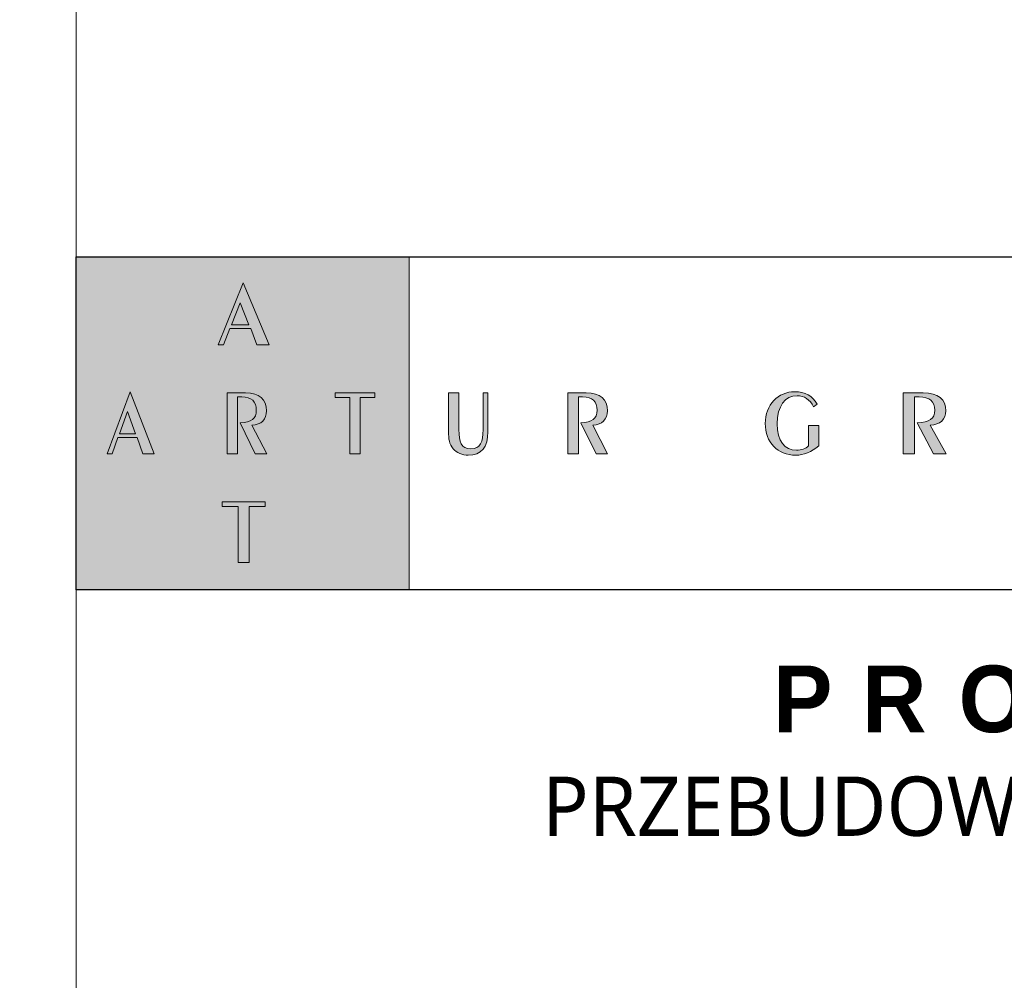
# Model space of a CAD drawing. Header units: millimetres. Extents: x -221 to 149158, y -114258 to 0.
# Tile 163 of 219: x 102991 to 103523, y -55154 to -54635. Entities that reach past the tile are written whole.
import ezdxf

# ---------------------------------------------------------------- set-up
doc = ezdxf.new("R2010")
doc.units = ezdxf.units.MM
doc.layers.get('0').update_dxf_attribs({"lineweight": 0})
doc.layers.add('A-opisram.ART', color=250, linetype='Continuous', lineweight=0)
doc.layers.add('opis..KF', color=250, linetype='Continuous', lineweight=15)
doc.layers.add('A-przekrycieram.ART', color=7, linetype='Continuous', lineweight=0, true_color=0xffffff)
doc.styles.add('ARCH', font='segoeuil.ttf')

# ---------------------------------------------------------------- blocks, each defined once
blk = doc.blocks.new('*U1674')
at = {"layer": 'A-przekrycieram.ART'}
h = blk.add_hatch(color=256, dxfattribs=at)
h.dxf.hatch_style = 1
h.paths.add_polyline_path([(0, 4200), (5940, 4200), (5940, 0), (0, 0)])
h.paths.add_polyline_path([(200, 4100), (5840, 4100), (5840, 100), (200, 100)], flags=16)
at = {"layer": 'A-opisram.ART'}
blk.add_line((4999.44, 100), (4999.44, 4100), dxfattribs=at)
blk = doc.blocks.new('A$C3E4B4AA6')
at = {"layer": 'opis..KF', "lineweight": 0}
h = blk.add_hatch(color=256, dxfattribs=at)
h.dxf.hatch_style = 1
h.paths.add_polyline_path([(0, 100), (100, 100), (100, 0), (0, 0)])
at = {"layer": 'opis..KF', "lineweight": 0, "true_color": 0xfefefe}
h = blk.add_hatch(color=7, dxfattribs=at)
h.dxf.hatch_style = 1
edge = h.paths.add_edge_path()
edge.add_spline(control_points=[(56.71, 25.08), (56.71, 25.08), (56.71, 26.44), (56.71, 26.44), (56.71, 26.44), (56.71, 26.44), (43.82, 26.44), (43.82, 26.44), (43.82, 26.44), (43.82, 26.44), (43.82, 25.08), (43.82, 25.08), (43.82, 25.08), (43.82, 25.08), (48.6, 25.08), (48.6, 25.08), (48.6, 25.08), (48.6, 25.08), (48.6, 8.22), (48.6, 8.22), (48.6, 8.22), (48.6, 8.22), (51.94, 8.22), (51.94, 8.22), (51.94, 8.22), (51.94, 8.22), (51.94, 25.08), (51.94, 25.08), (51.94, 25.08), (51.94, 25.08), (56.71, 25.08), (56.71, 25.08)], knot_values=[0, 0, 0, 0, 0.111111, 0.111111, 0.111111, 0.111211, 0.222222, 0.222222, 0.222222, 0.222322, 0.333333, 0.333333, 0.333333, 0.333433, 0.444444, 0.444444, 0.444444, 0.444544, 0.555556, 0.555556, 0.555556, 0.555656, 0.666667, 0.666667, 0.666667, 0.666767, 0.777778, 0.777778, 0.777778, 0.777878, 1, 1, 1, 1], degree=3, periodic=0)
edge = h.paths.add_edge_path()
edge.add_spline(control_points=[(89.63, 57.74), (89.63, 57.74), (89.63, 59.11), (89.63, 59.11), (89.63, 59.11), (89.63, 59.11), (77.77, 59.11), (77.77, 59.11), (77.77, 59.11), (77.77, 59.11), (77.77, 57.74), (77.77, 57.74), (77.77, 57.74), (77.77, 57.74), (82.16, 57.74), (82.16, 57.74), (82.16, 57.74), (82.16, 57.74), (82.16, 40.88), (82.16, 40.88), (82.16, 40.88), (82.16, 40.88), (85.24, 40.88), (85.24, 40.88), (85.24, 40.88), (85.24, 40.88), (85.24, 57.74), (85.24, 57.74), (85.24, 57.74), (85.24, 57.74), (89.63, 57.74), (89.63, 57.74)], knot_values=[0, 0, 0, 0, 0.111111, 0.111111, 0.111111, 0.111211, 0.222222, 0.222222, 0.222222, 0.222322, 0.333333, 0.333333, 0.333333, 0.333433, 0.444444, 0.444444, 0.444444, 0.444544, 0.555556, 0.555556, 0.555556, 0.555656, 0.666667, 0.666667, 0.666667, 0.666767, 0.777778, 0.777778, 0.777778, 0.777878, 1, 1, 1, 1], degree=3, periodic=0)
edge = h.paths.add_edge_path()
edge.add_spline(control_points=[(57.21, 40.88), (57.21, 40.88), (52.75, 49.43), (52.75, 49.43), (52.75, 49.43), (55.57, 49.58), (57.12, 51.19), (57.12, 53.77), (57.12, 53.77), (57.12, 57.23), (55.01, 59.11), (50.8, 59.11), (50.8, 59.11), (50.8, 59.11), (45.3, 59.11), (45.3, 59.11), (45.3, 59.11), (45.3, 59.11), (45.3, 40.88), (45.3, 40.88), (45.3, 40.88), (45.3, 40.88), (48.42, 40.88), (48.42, 40.88), (48.42, 40.88), (48.42, 40.88), (48.42, 57.94), (48.42, 57.94), (48.42, 57.94), (48.42, 57.94), (49.7, 57.94), (49.7, 57.94), (49.7, 57.94), (52.61, 57.94), (54.05, 56.62), (54.05, 53.92), (54.05, 53.92), (54.05, 51.31), (52.55, 50.36), (49.2, 50.12), (49.2, 50.12), (49.2, 50.12), (53.71, 40.88), (53.71, 40.88), (53.71, 40.88), (53.71, 40.88), (57.21, 40.88), (57.21, 40.88)], knot_values=[0, 0, 0, 0, 0.076923, 0.076923, 0.076923, 0.077023, 0.153846, 0.153846, 0.153846, 0.153946, 0.230769, 0.230769, 0.230769, 0.230869, 0.307692, 0.307692, 0.307692, 0.307792, 0.384615, 0.384615, 0.384615, 0.384715, 0.461538, 0.461538, 0.461538, 0.461638, 0.538462, 0.538462, 0.538462, 0.538562, 0.615385, 0.615385, 0.615385, 0.615485, 0.692308, 0.692308, 0.692308, 0.692408, 0.769231, 0.769231, 0.769231, 0.769331, 0.846154, 0.846154, 0.846154, 0.846254, 1, 1, 1, 1], degree=3, periodic=0)
edge = h.paths.add_edge_path()
edge.add_spline(control_points=[(23.35, 40.88), (23.35, 40.88), (16.17, 59.5), (16.17, 59.5), (16.17, 59.5), (16.17, 59.5), (9.29, 40.88), (9.29, 40.88), (9.29, 40.88), (9.29, 40.88), (10.79, 40.88), (10.79, 40.88), (10.79, 40.88), (10.79, 40.88), (12.5, 45.73), (12.5, 45.73), (12.5, 45.73), (12.5, 45.73), (18.28, 45.73), (18.28, 45.73), (18.28, 45.73), (18.28, 45.73), (20.03, 40.88), (20.03, 40.88), (20.03, 40.88), (20.03, 40.88), (23.35, 40.88), (23.35, 40.88)], knot_values=[0, 0, 0, 0, 0.125, 0.125, 0.125, 0.1251, 0.25, 0.25, 0.25, 0.2501, 0.375, 0.375, 0.375, 0.3751, 0.5, 0.5, 0.5, 0.5001, 0.625, 0.625, 0.625, 0.6251, 0.75, 0.75, 0.75, 0.7501, 1, 1, 1, 1], degree=3, periodic=0)
edge = h.paths.add_edge_path(flags=16)
edge.add_spline(control_points=[(17.81, 46.88), (17.81, 46.88), (12.94, 46.88), (12.94, 46.88), (12.94, 46.88), (12.94, 46.88), (15.39, 53.53), (15.39, 53.53), (15.39, 53.53), (15.39, 53.53), (17.81, 46.88), (17.81, 46.88)], knot_values=[0, 0, 0, 0, 0.25, 0.25, 0.25, 0.2501, 0.5, 0.5, 0.5, 0.5001, 1, 1, 1, 1], degree=3, periodic=0)
edge = h.paths.add_edge_path()
edge.add_spline(control_points=[(57.87, 73.56), (57.87, 73.56), (50.07, 92.18), (50.07, 92.18), (50.07, 92.18), (50.07, 92.18), (42.59, 73.56), (42.59, 73.56), (42.59, 73.56), (42.59, 73.56), (44.23, 73.56), (44.23, 73.56), (44.23, 73.56), (44.23, 73.56), (46.08, 78.41), (46.08, 78.41), (46.08, 78.41), (46.08, 78.41), (52.36, 78.41), (52.36, 78.41), (52.36, 78.41), (52.36, 78.41), (54.26, 73.56), (54.26, 73.56), (54.26, 73.56), (54.26, 73.56), (57.87, 73.56), (57.87, 73.56)], knot_values=[0, 0, 0, 0, 0.125, 0.125, 0.125, 0.1251, 0.25, 0.25, 0.25, 0.2501, 0.375, 0.375, 0.375, 0.3751, 0.5, 0.5, 0.5, 0.5001, 0.625, 0.625, 0.625, 0.6251, 0.75, 0.75, 0.75, 0.7501, 1, 1, 1, 1], degree=3, periodic=0)
edge = h.paths.add_edge_path(flags=16)
edge.add_spline(control_points=[(51.85, 79.56), (51.85, 79.56), (46.57, 79.56), (46.57, 79.56), (46.57, 79.56), (46.57, 79.56), (49.22, 86.21), (49.22, 86.21), (49.22, 86.21), (49.22, 86.21), (51.85, 79.56), (51.85, 79.56)], knot_values=[0, 0, 0, 0, 0.25, 0.25, 0.25, 0.2501, 0.5, 0.5, 0.5, 0.5001, 1, 1, 1, 1], degree=3, periodic=0)
at = {"layer": 'opis..KF', "lineweight": 0}
h = blk.add_hatch(color=256, dxfattribs=at)
h.dxf.hatch_style = 1
edge = h.paths.add_edge_path()
edge.add_spline(control_points=[(222.92, 43.25), (222.92, 43.25), (222.92, 49.39), (222.92, 49.39), (222.92, 49.39), (222.92, 49.39), (219.85, 49.39), (219.85, 49.39), (219.85, 49.39), (219.85, 49.39), (219.85, 43.2), (219.85, 43.2), (219.85, 43.2), (218.99, 42.39), (217.73, 41.91), (216.26, 41.91), (216.26, 41.91), (212.71, 41.91), (210.47, 44.73), (210.47, 49.87), (210.47, 49.87), (210.47, 55.16), (212.8, 58.3), (216.41, 58.3), (216.41, 58.3), (218.58, 58.3), (220.26, 57.18), (221.38, 54.97), (221.38, 54.97), (221.38, 54.97), (222.48, 55.72), (222.48, 55.72), (222.48, 55.72), (221.02, 58.23), (218.8, 59.5), (215.7, 59.5), (215.7, 59.5), (210.78, 59.5), (206.86, 55.5), (206.86, 49.97), (206.86, 49.97), (206.86, 44.27), (210.59, 40.44), (216, 40.44), (216, 40.44), (218.43, 40.44), (220.75, 41.35), (222.92, 43.25)], knot_values=[0, 0, 0, 0, 0.076923, 0.076923, 0.076923, 0.077023, 0.153846, 0.153846, 0.153846, 0.153946, 0.230769, 0.230769, 0.230769, 0.230869, 0.307692, 0.307692, 0.307692, 0.307792, 0.384615, 0.384615, 0.384615, 0.384715, 0.461538, 0.461538, 0.461538, 0.461638, 0.538462, 0.538462, 0.538462, 0.538562, 0.615385, 0.615385, 0.615385, 0.615485, 0.692308, 0.692308, 0.692308, 0.692408, 0.769231, 0.769231, 0.769231, 0.769331, 0.846154, 0.846154, 0.846154, 0.846254, 1, 1, 1, 1], degree=3, periodic=0)
h = blk.add_hatch(color=256, dxfattribs=at)
h.dxf.hatch_style = 1
edge = h.paths.add_edge_path()
edge.add_spline(control_points=[(123.6, 47.49), (123.6, 47.49), (123.6, 59.11), (123.6, 59.11), (123.6, 59.11), (123.6, 59.11), (122.12, 59.11), (122.12, 59.11), (122.12, 59.11), (122.12, 59.11), (122.12, 48.12), (122.12, 48.12), (122.12, 48.12), (122.12, 44.27), (121.38, 42.37), (118.49, 42.37), (118.49, 42.37), (115.6, 42.37), (114.88, 44.29), (114.88, 48.12), (114.88, 48.12), (114.88, 48.12), (114.88, 59.11), (114.88, 59.11), (114.88, 59.11), (114.88, 59.11), (111.76, 59.11), (111.76, 59.11), (111.76, 59.11), (111.76, 59.11), (111.76, 47.49), (111.76, 47.49), (111.76, 47.49), (111.76, 45.32), (111.97, 43.76), (113.18, 42.37), (113.18, 42.37), (114.16, 41.22), (115.87, 40.44), (117.71, 40.44), (117.71, 40.44), (121.65, 40.44), (123.6, 42.78), (123.6, 47.49)], knot_values=[0, 0, 0, 0, 0.083333, 0.083333, 0.083333, 0.083433, 0.166667, 0.166667, 0.166667, 0.166767, 0.25, 0.25, 0.25, 0.2501, 0.333333, 0.333333, 0.333333, 0.333433, 0.416667, 0.416667, 0.416667, 0.416767, 0.5, 0.5, 0.5, 0.5001, 0.583333, 0.583333, 0.583333, 0.583433, 0.666667, 0.666667, 0.666667, 0.666767, 0.75, 0.75, 0.75, 0.7501, 0.833333, 0.833333, 0.833333, 0.833433, 1, 1, 1, 1], degree=3, periodic=0)
h = blk.add_hatch(color=256, dxfattribs=at)
h.dxf.hatch_style = 1
edge = h.paths.add_edge_path()
edge.add_spline(control_points=[(159.55, 40.88), (159.55, 40.88), (155.09, 49.43), (155.09, 49.43), (155.09, 49.43), (157.91, 49.58), (159.46, 51.19), (159.46, 53.77), (159.46, 53.77), (159.46, 57.23), (157.35, 59.11), (153.14, 59.11), (153.14, 59.11), (153.14, 59.11), (147.64, 59.11), (147.64, 59.11), (147.64, 59.11), (147.64, 59.11), (147.64, 40.88), (147.64, 40.88), (147.64, 40.88), (147.64, 40.88), (150.76, 40.88), (150.76, 40.88), (150.76, 40.88), (150.76, 40.88), (150.76, 57.94), (150.76, 57.94), (150.76, 57.94), (150.76, 57.94), (152.04, 57.94), (152.04, 57.94), (152.04, 57.94), (154.95, 57.94), (156.39, 56.62), (156.39, 53.92), (156.39, 53.92), (156.39, 51.31), (154.88, 50.36), (151.54, 50.12), (151.54, 50.12), (151.54, 50.12), (156.05, 40.88), (156.05, 40.88), (156.05, 40.88), (156.05, 40.88), (159.55, 40.88), (159.55, 40.88)], knot_values=[0, 0, 0, 0, 0.076923, 0.076923, 0.076923, 0.077023, 0.153846, 0.153846, 0.153846, 0.153946, 0.230769, 0.230769, 0.230769, 0.230869, 0.307692, 0.307692, 0.307692, 0.307792, 0.384615, 0.384615, 0.384615, 0.384715, 0.461538, 0.461538, 0.461538, 0.461638, 0.538462, 0.538462, 0.538462, 0.538562, 0.615385, 0.615385, 0.615385, 0.615485, 0.692308, 0.692308, 0.692308, 0.692408, 0.769231, 0.769231, 0.769231, 0.769331, 0.846154, 0.846154, 0.846154, 0.846254, 1, 1, 1, 1], degree=3, periodic=0)
h = blk.add_hatch(color=256, dxfattribs=at)
h.dxf.hatch_style = 1
edge = h.paths.add_edge_path()
edge.add_spline(control_points=[(261.21, 40.88), (261.21, 40.88), (256.36, 49.43), (256.36, 49.43), (256.36, 49.43), (259.43, 49.58), (261.11, 51.19), (261.11, 53.77), (261.11, 53.77), (261.11, 57.23), (258.82, 59.11), (254.24, 59.11), (254.24, 59.11), (254.24, 59.11), (248.27, 59.11), (248.27, 59.11), (248.27, 59.11), (248.27, 59.11), (248.27, 40.88), (248.27, 40.88), (248.27, 40.88), (248.27, 40.88), (251.66, 40.88), (251.66, 40.88), (251.66, 40.88), (251.66, 40.88), (251.66, 57.94), (251.66, 57.94), (251.66, 57.94), (251.66, 57.94), (253.05, 57.94), (253.05, 57.94), (253.05, 57.94), (256.22, 57.94), (257.78, 56.62), (257.78, 53.92), (257.78, 53.92), (257.78, 51.31), (256.14, 50.36), (252.51, 50.12), (252.51, 50.12), (252.51, 50.12), (257.41, 40.88), (257.41, 40.88), (257.41, 40.88), (257.41, 40.88), (261.21, 40.88), (261.21, 40.88)], knot_values=[0, 0, 0, 0, 0.076923, 0.076923, 0.076923, 0.077023, 0.153846, 0.153846, 0.153846, 0.153946, 0.230769, 0.230769, 0.230769, 0.230869, 0.307692, 0.307692, 0.307692, 0.307792, 0.384615, 0.384615, 0.384615, 0.384715, 0.461538, 0.461538, 0.461538, 0.461638, 0.538462, 0.538462, 0.538462, 0.538562, 0.615385, 0.615385, 0.615385, 0.615485, 0.692308, 0.692308, 0.692308, 0.692408, 0.769231, 0.769231, 0.769231, 0.769331, 0.846154, 0.846154, 0.846154, 0.846254, 1, 1, 1, 1], degree=3, periodic=0)
at = {"layer": 'opis..KF', "lineweight": 30}
blk.add_lwpolyline([(0, 100), (933, 100), (933, 0), (0, 0)], close=True, dxfattribs=at)
at = {"layer": 'opis..KF', "lineweight": 0}
blk.add_lwpolyline([(0, 100), (100, 100), (100, 0), (0, 0)], close=True, dxfattribs=at)
at = {"layer": 'opis..KF', "color": 7, "lineweight": 0, "true_color": 0xfefefe}
for points, knots in [([(57.87, 73.56), (57.87, 73.56), (50.07, 92.18), (50.07, 92.18), (50.07, 92.18), (50.07, 92.18), (42.59, 73.56), (42.59, 73.56), (42.59, 73.56), (42.59, 73.56), (44.23, 73.56), (44.23, 73.56), (44.23, 73.56), (44.23, 73.56), (46.08, 78.41), (46.08, 78.41), (46.08, 78.41), (46.08, 78.41), (52.36, 78.41), (52.36, 78.41), (52.36, 78.41), (52.36, 78.41), (54.26, 73.56), (54.26, 73.56), (54.26, 73.56), (54.26, 73.56), (57.87, 73.56), (57.87, 73.56)], [0, 0, 0, 0, 0.125, 0.125, 0.125, 0.125, 0.25, 0.25, 0.25, 0.25, 0.375, 0.375, 0.375, 0.375, 0.5, 0.5, 0.5, 0.5, 0.625, 0.625, 0.625, 0.625, 0.75, 0.75, 0.75, 0.75, 1, 1, 1, 1]), ([(51.85, 79.56), (51.85, 79.56), (46.57, 79.56), (46.57, 79.56), (46.57, 79.56), (46.57, 79.56), (49.22, 86.21), (49.22, 86.21), (49.22, 86.21), (49.22, 86.21), (51.85, 79.56), (51.85, 79.56)], [0, 0, 0, 0, 0.25, 0.25, 0.25, 0.25, 0.5, 0.5, 0.5, 0.5, 1, 1, 1, 1]), ([(23.35, 40.88), (23.35, 40.88), (16.17, 59.5), (16.17, 59.5), (16.17, 59.5), (16.17, 59.5), (9.29, 40.88), (9.29, 40.88), (9.29, 40.88), (9.29, 40.88), (10.79, 40.88), (10.79, 40.88), (10.79, 40.88), (10.79, 40.88), (12.5, 45.73), (12.5, 45.73), (12.5, 45.73), (12.5, 45.73), (18.28, 45.73), (18.28, 45.73), (18.28, 45.73), (18.28, 45.73), (20.03, 40.88), (20.03, 40.88), (20.03, 40.88), (20.03, 40.88), (23.35, 40.88), (23.35, 40.88)], [0, 0, 0, 0, 0.125, 0.125, 0.125, 0.125, 0.25, 0.25, 0.25, 0.25, 0.375, 0.375, 0.375, 0.375, 0.5, 0.5, 0.5, 0.5, 0.625, 0.625, 0.625, 0.625, 0.75, 0.75, 0.75, 0.75, 1, 1, 1, 1]), ([(57.21, 40.88), (57.21, 40.88), (52.75, 49.43), (52.75, 49.43), (52.75, 49.43), (55.57, 49.58), (57.12, 51.19), (57.12, 53.77), (57.12, 53.77), (57.12, 57.23), (55.01, 59.11), (50.8, 59.11), (50.8, 59.11), (50.8, 59.11), (45.3, 59.11), (45.3, 59.11), (45.3, 59.11), (45.3, 59.11), (45.3, 40.88), (45.3, 40.88), (45.3, 40.88), (45.3, 40.88), (48.42, 40.88), (48.42, 40.88), (48.42, 40.88), (48.42, 40.88), (48.42, 57.94), (48.42, 57.94), (48.42, 57.94), (48.42, 57.94), (49.7, 57.94), (49.7, 57.94), (49.7, 57.94), (52.61, 57.94), (54.05, 56.62), (54.05, 53.92), (54.05, 53.92), (54.05, 51.31), (52.55, 50.36), (49.2, 50.12), (49.2, 50.12), (49.2, 50.12), (53.71, 40.88), (53.71, 40.88), (53.71, 40.88), (53.71, 40.88), (57.21, 40.88), (57.21, 40.88)], [0, 0, 0, 0, 0.076923, 0.076923, 0.076923, 0.076923, 0.153846, 0.153846, 0.153846, 0.153846, 0.230769, 0.230769, 0.230769, 0.230769, 0.307692, 0.307692, 0.307692, 0.307692, 0.384615, 0.384615, 0.384615, 0.384615, 0.461538, 0.461538, 0.461538, 0.461538, 0.538462, 0.538462, 0.538462, 0.538462, 0.615385, 0.615385, 0.615385, 0.615385, 0.692308, 0.692308, 0.692308, 0.692308, 0.769231, 0.769231, 0.769231, 0.769231, 0.846154, 0.846154, 0.846154, 0.846154, 1, 1, 1, 1]), ([(89.63, 57.74), (89.63, 57.74), (89.63, 59.11), (89.63, 59.11), (89.63, 59.11), (89.63, 59.11), (77.77, 59.11), (77.77, 59.11), (77.77, 59.11), (77.77, 59.11), (77.77, 57.74), (77.77, 57.74), (77.77, 57.74), (77.77, 57.74), (82.16, 57.74), (82.16, 57.74), (82.16, 57.74), (82.16, 57.74), (82.16, 40.88), (82.16, 40.88), (82.16, 40.88), (82.16, 40.88), (85.24, 40.88), (85.24, 40.88), (85.24, 40.88), (85.24, 40.88), (85.24, 57.74), (85.24, 57.74), (85.24, 57.74), (85.24, 57.74), (89.63, 57.74), (89.63, 57.74)], [0, 0, 0, 0, 0.111111, 0.111111, 0.111111, 0.111111, 0.222222, 0.222222, 0.222222, 0.222222, 0.333333, 0.333333, 0.333333, 0.333333, 0.444444, 0.444444, 0.444444, 0.444444, 0.555556, 0.555556, 0.555556, 0.555556, 0.666667, 0.666667, 0.666667, 0.666667, 0.777778, 0.777778, 0.777778, 0.777778, 1, 1, 1, 1]), ([(17.81, 46.88), (17.81, 46.88), (12.94, 46.88), (12.94, 46.88), (12.94, 46.88), (12.94, 46.88), (15.39, 53.53), (15.39, 53.53), (15.39, 53.53), (15.39, 53.53), (17.81, 46.88), (17.81, 46.88)], [0, 0, 0, 0, 0.25, 0.25, 0.25, 0.25, 0.5, 0.5, 0.5, 0.5, 1, 1, 1, 1]), ([(56.71, 25.08), (56.71, 25.08), (56.71, 26.44), (56.71, 26.44), (56.71, 26.44), (56.71, 26.44), (43.82, 26.44), (43.82, 26.44), (43.82, 26.44), (43.82, 26.44), (43.82, 25.08), (43.82, 25.08), (43.82, 25.08), (43.82, 25.08), (48.6, 25.08), (48.6, 25.08), (48.6, 25.08), (48.6, 25.08), (48.6, 8.22), (48.6, 8.22), (48.6, 8.22), (48.6, 8.22), (51.94, 8.22), (51.94, 8.22), (51.94, 8.22), (51.94, 8.22), (51.94, 25.08), (51.94, 25.08), (51.94, 25.08), (51.94, 25.08), (56.71, 25.08), (56.71, 25.08)], [0, 0, 0, 0, 0.111111, 0.111111, 0.111111, 0.111111, 0.222222, 0.222222, 0.222222, 0.222222, 0.333333, 0.333333, 0.333333, 0.333333, 0.444444, 0.444444, 0.444444, 0.444444, 0.555556, 0.555556, 0.555556, 0.555556, 0.666667, 0.666667, 0.666667, 0.666667, 0.777778, 0.777778, 0.777778, 0.777778, 1, 1, 1, 1])]:
    blk.add_open_spline(points, degree=3, knots=knots, dxfattribs=at)
at = {"layer": 'opis..KF', "lineweight": 0}
for points, knots in [([(222.92, 43.25), (222.92, 43.25), (222.92, 49.39), (222.92, 49.39), (222.92, 49.39), (222.92, 49.39), (219.85, 49.39), (219.85, 49.39), (219.85, 49.39), (219.85, 49.39), (219.85, 43.2), (219.85, 43.2), (219.85, 43.2), (218.99, 42.39), (217.73, 41.91), (216.26, 41.91), (216.26, 41.91), (212.71, 41.91), (210.47, 44.73), (210.47, 49.87), (210.47, 49.87), (210.47, 55.16), (212.8, 58.3), (216.41, 58.3), (216.41, 58.3), (218.58, 58.3), (220.26, 57.18), (221.38, 54.97), (221.38, 54.97), (221.38, 54.97), (222.48, 55.72), (222.48, 55.72), (222.48, 55.72), (221.02, 58.23), (218.8, 59.5), (215.7, 59.5), (215.7, 59.5), (210.78, 59.5), (206.86, 55.5), (206.86, 49.97), (206.86, 49.97), (206.86, 44.27), (210.59, 40.44), (216, 40.44), (216, 40.44), (218.43, 40.44), (220.75, 41.35), (222.92, 43.25)], [0, 0, 0, 0, 0.076923, 0.076923, 0.076923, 0.076923, 0.153846, 0.153846, 0.153846, 0.153846, 0.230769, 0.230769, 0.230769, 0.230769, 0.307692, 0.307692, 0.307692, 0.307692, 0.384615, 0.384615, 0.384615, 0.384615, 0.461538, 0.461538, 0.461538, 0.461538, 0.538462, 0.538462, 0.538462, 0.538462, 0.615385, 0.615385, 0.615385, 0.615385, 0.692308, 0.692308, 0.692308, 0.692308, 0.769231, 0.769231, 0.769231, 0.769231, 0.846154, 0.846154, 0.846154, 0.846154, 1, 1, 1, 1]), ([(123.6, 47.49), (123.6, 47.49), (123.6, 59.11), (123.6, 59.11), (123.6, 59.11), (123.6, 59.11), (122.12, 59.11), (122.12, 59.11), (122.12, 59.11), (122.12, 59.11), (122.12, 48.12), (122.12, 48.12), (122.12, 48.12), (122.12, 44.27), (121.38, 42.37), (118.49, 42.37), (118.49, 42.37), (115.6, 42.37), (114.88, 44.29), (114.88, 48.12), (114.88, 48.12), (114.88, 48.12), (114.88, 59.11), (114.88, 59.11), (114.88, 59.11), (114.88, 59.11), (111.76, 59.11), (111.76, 59.11), (111.76, 59.11), (111.76, 59.11), (111.76, 47.49), (111.76, 47.49), (111.76, 47.49), (111.76, 45.32), (111.97, 43.76), (113.18, 42.37), (113.18, 42.37), (114.16, 41.22), (115.87, 40.44), (117.71, 40.44), (117.71, 40.44), (121.65, 40.44), (123.6, 42.78), (123.6, 47.49)], [0, 0, 0, 0, 0.083333, 0.083333, 0.083333, 0.083333, 0.166667, 0.166667, 0.166667, 0.166667, 0.25, 0.25, 0.25, 0.25, 0.333333, 0.333333, 0.333333, 0.333333, 0.416667, 0.416667, 0.416667, 0.416667, 0.5, 0.5, 0.5, 0.5, 0.583333, 0.583333, 0.583333, 0.583333, 0.666667, 0.666667, 0.666667, 0.666667, 0.75, 0.75, 0.75, 0.75, 0.833333, 0.833333, 0.833333, 0.833333, 1, 1, 1, 1]), ([(159.55, 40.88), (159.55, 40.88), (155.09, 49.43), (155.09, 49.43), (155.09, 49.43), (157.91, 49.58), (159.46, 51.19), (159.46, 53.77), (159.46, 53.77), (159.46, 57.23), (157.35, 59.11), (153.14, 59.11), (153.14, 59.11), (153.14, 59.11), (147.64, 59.11), (147.64, 59.11), (147.64, 59.11), (147.64, 59.11), (147.64, 40.88), (147.64, 40.88), (147.64, 40.88), (147.64, 40.88), (150.76, 40.88), (150.76, 40.88), (150.76, 40.88), (150.76, 40.88), (150.76, 57.94), (150.76, 57.94), (150.76, 57.94), (150.76, 57.94), (152.04, 57.94), (152.04, 57.94), (152.04, 57.94), (154.95, 57.94), (156.39, 56.62), (156.39, 53.92), (156.39, 53.92), (156.39, 51.31), (154.88, 50.36), (151.54, 50.12), (151.54, 50.12), (151.54, 50.12), (156.05, 40.88), (156.05, 40.88), (156.05, 40.88), (156.05, 40.88), (159.55, 40.88), (159.55, 40.88)], [0, 0, 0, 0, 0.076923, 0.076923, 0.076923, 0.076923, 0.153846, 0.153846, 0.153846, 0.153846, 0.230769, 0.230769, 0.230769, 0.230769, 0.307692, 0.307692, 0.307692, 0.307692, 0.384615, 0.384615, 0.384615, 0.384615, 0.461538, 0.461538, 0.461538, 0.461538, 0.538462, 0.538462, 0.538462, 0.538462, 0.615385, 0.615385, 0.615385, 0.615385, 0.692308, 0.692308, 0.692308, 0.692308, 0.769231, 0.769231, 0.769231, 0.769231, 0.846154, 0.846154, 0.846154, 0.846154, 1, 1, 1, 1]), ([(261.21, 40.88), (261.21, 40.88), (256.36, 49.43), (256.36, 49.43), (256.36, 49.43), (259.43, 49.58), (261.11, 51.19), (261.11, 53.77), (261.11, 53.77), (261.11, 57.23), (258.82, 59.11), (254.24, 59.11), (254.24, 59.11), (254.24, 59.11), (248.27, 59.11), (248.27, 59.11), (248.27, 59.11), (248.27, 59.11), (248.27, 40.88), (248.27, 40.88), (248.27, 40.88), (248.27, 40.88), (251.66, 40.88), (251.66, 40.88), (251.66, 40.88), (251.66, 40.88), (251.66, 57.94), (251.66, 57.94), (251.66, 57.94), (251.66, 57.94), (253.05, 57.94), (253.05, 57.94), (253.05, 57.94), (256.22, 57.94), (257.78, 56.62), (257.78, 53.92), (257.78, 53.92), (257.78, 51.31), (256.14, 50.36), (252.51, 50.12), (252.51, 50.12), (252.51, 50.12), (257.41, 40.88), (257.41, 40.88), (257.41, 40.88), (257.41, 40.88), (261.21, 40.88), (261.21, 40.88)], [0, 0, 0, 0, 0.076923, 0.076923, 0.076923, 0.076923, 0.153846, 0.153846, 0.153846, 0.153846, 0.230769, 0.230769, 0.230769, 0.230769, 0.307692, 0.307692, 0.307692, 0.307692, 0.384615, 0.384615, 0.384615, 0.384615, 0.461538, 0.461538, 0.461538, 0.461538, 0.538462, 0.538462, 0.538462, 0.538462, 0.615385, 0.615385, 0.615385, 0.615385, 0.692308, 0.692308, 0.692308, 0.692308, 0.769231, 0.769231, 0.769231, 0.769231, 0.846154, 0.846154, 0.846154, 0.846154, 1, 1, 1, 1])]:
    blk.add_open_spline(points, degree=3, knots=knots, dxfattribs=at)

msp = doc.modelspace()

# ---------------------------------------------------------------- linework, layer by layer
at = {"layer": 'opis..KF'}
msp.add_lwpolyline([(104702.86, -54943.26), (103021.73, -54943.26), (103021.73, -55168.26), (104702.86, -55168.26)], close=True, dxfattribs=at)

# ---------------------------------------------------------------- block references
at = {"xscale": 2, "yscale": 2, "zscale": 2}
msp.add_blockref('*U1674', (93022.86, -56225.76), dxfattribs=at)
at = {"layer": 'opis..KF', "xscale": 1.8, "yscale": 1.8, "zscale": 1.8}
msp.add_blockref('A$C3E4B4AA6', (103021.73, -54943.26), dxfattribs=at)

# ---------------------------------------------------------------- texts
at = {"layer": 'opis..KF', "insert": (103817.52, -55061.04), "char_height": 36, "width": 1819.3166, "attachment_point": 5, "style": 'ARCH'}
msp.add_mtext('\\A1;{\\fCentury Gothic|b1|i0|c238|p34;\\T1.5;PROJEKT BUDOWLANY\\P\\fSegoe UI Light|b0|i0|c238|p34;\\H0.88889x;\\T1;PRZEBUDOWA ORAZ ZMIANA SPOSOBU UŻYTKOWANIA \\PSTRYCHU NA SALE LEKCYJNE}', dxfattribs=at)

doc.saveas('drawing.dxf')
